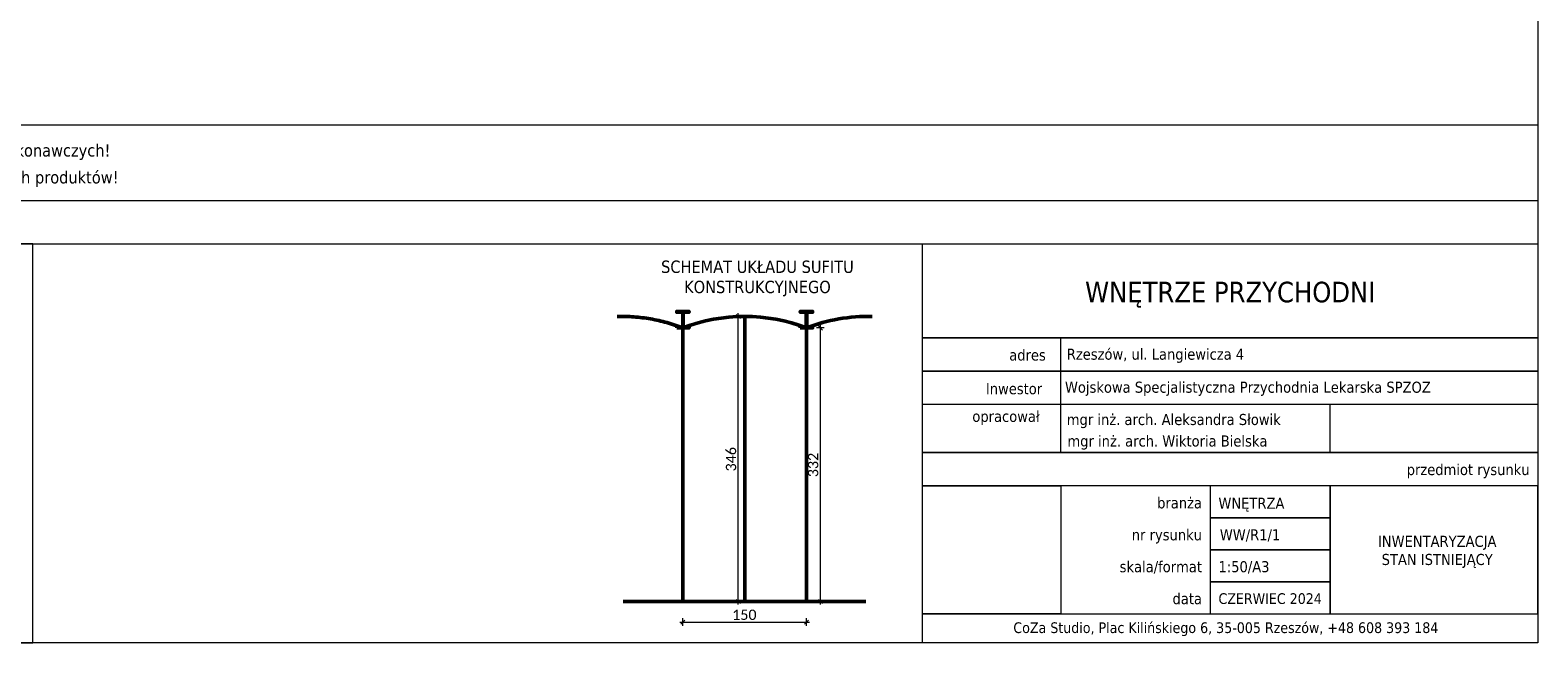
# Model space of a CAD drawing. Extents: x 70 to 2900, y 70 to 4130.
# Tile 2 of 7: x 1069 to 2900, y 70 to 814. Entities that reach past the tile are written whole.
import ezdxf
from ezdxf.xclip import XClip

# ---------------------------------------------------------------- set-up
doc = ezdxf.new("R2010")
doc.units = 0
doc.header["$MEASUREMENT"] = 0
doc.header["$XCLIPFRAME"] = 0
for name, color, linetype, lineweight in [('299-A Wymiary Opisy_Nr_pióra__65', 7, 'Continuous', 5), ('810-G Ogólne_Nr_pióra__1', 7, 'Continuous', 50), ('arkusz_Nr_pióra__5', 7, 'Continuous', 15), ('OW_tabela_stałe_Nr_pióra__41', 7, 'Continuous', 13), ('OW_tabela_stałe_Nr_pióra__5', 255, 'Continuous', 0)]:
    doc.layers.add(name, color=color, linetype=linetype, lineweight=lineweight)
doc.layers.add('820-G Rysunki Obrazki', color=7, linetype='Continuous')
doc.layers.add('arkusz', color=7, linetype='Continuous')
doc.styles.add('GENERATED_STYLE_1', font='calibril.ttf')
doc.styles.add('GENERATED_STYLE_2', font='tahoma.ttf')
picture_1 = doc.add_image_def('image1.jpg', size_in_pixel=(768, 710))

# ---------------------------------------------------------------- blocks, each defined once
blk = doc.blocks.new('Rysunek_1_1', base_point=(2349.8, 747.8))
at = {"layer": '299-A Wymiary Opisy_Nr_pióra__65', "color": 7, "linetype": 'Continuous', "lineweight": 5, "ltscale": 0.05}
for p, q in [((1933.7, 466.3), (1924.3, 466.3)), ((1931.5, 463.8), (1926.5, 468.8)), ((1929, 466.3), (1929, 470.1)), ((1929, 120.3), (1929, 466.3)), ((2033.4, 452.3), (2024, 452.3)), ((2031.2, 449.8), (2026.2, 454.8)), ((2028.7, 452.3), (2028.7, 456.1)), ((2028.7, 120.3), (2028.7, 452.3)), ((1933.7, 120.3), (1924.3, 120.3)), ((1926.5, 122.8), (1931.5, 117.8)), ((1929, 116.6), (1929, 120.3)), ((2033.4, 120.3), (2024, 120.3)), ((2026.2, 122.8), (2031.2, 117.8)), ((2028.7, 116.6), (2028.7, 120.3)), ((1858, 95.2), (1861.7, 95.2)), ((1864.2, 97.7), (1859.2, 92.7)), ((1861.7, 90.5), (1861.7, 99.8)), ((1861.7, 95.2), (2011.7, 95.2)), ((2009.2, 92.7), (2014.2, 97.7)), ((2011.7, 90.5), (2011.7, 99.8)), ((2011.7, 95.2), (2015.5, 95.2))]:
    blk.add_line(p, q, dxfattribs=at)
at = {"layer": '810-G Ogólne_Nr_pióra__1', "color": 7, "linetype": 'Continuous', "lineweight": 50, "ltscale": 0.05}
for p, q in [((1936.7, 120.3), (1936.7, 466.3)), ((1861.7, 120.3), (1861.7, 452.3)), ((2011.7, 120.3), (2011.7, 452.3)), ((1789, 120.3), (2083.8, 120.3))]:
    blk.add_line(p, q, dxfattribs=at)
at = {"layer": '810-G Ogólne_Nr_pióra__1', "color": 7, "linetype": 'Continuous', "lineweight": 50, "ltscale": 0.05, "flags": 128}
for points in [[(1781.7, 466.3, -0.098602), (1861.7, 452.3)], [(1861.7, 452.3, -0.186667), (2011.7, 452.3)], [(2011.7, 452.3, -0.098602), (2091.7, 466.3)]]:
    blk.add_lwpolyline(points, format="xyb", dxfattribs=at)
for points in [[(1854.2, 452.3), (1869.2, 452.3), (1869.2, 453.3), (1862.1, 453.3), (1862.1, 471.3), (1869.2, 471.3), (1869.2, 472.3), (1854.2, 472.3), (1854.2, 471.3), (1861.4, 471.3), (1861.4, 453.3), (1854.2, 453.3)], [(2004.2, 452.3), (2019.2, 452.3), (2019.2, 453.3), (2012.1, 453.3), (2012.1, 471.3), (2019.2, 471.3), (2019.2, 472.3), (2004.2, 472.3), (2004.2, 471.3), (2011.4, 471.3), (2011.4, 453.3), (2004.2, 453.3)]]:
    blk.add_lwpolyline(points, close=True, dxfattribs=at)
at = {"layer": '299-A Wymiary Opisy_Nr_pióra__65', "color": 7, "linetype": 'Continuous', "lineweight": 5, "char_height": 12.5, "width": 30.4, "attachment_point": 7, "rotation": 90, "style": 'GENERATED_STYLE_1'}
for s, insert in [('\\A1;{\\pql;\\fCalibri Light|b0|i0|c238|p34;346}', (1926.5, 278.1)), ('\\A1;{\\pql;\\fCalibri Light|b0|i0|c238|p34;332}', (2026.2, 271.1))]:
    blk.add_mtext(s, dxfattribs=dict(at, insert=insert))
at = {"layer": '299-A Wymiary Opisy_Nr_pióra__65', "color": 7, "linetype": 'Continuous', "lineweight": 5, "insert": (1921.5, 97.7), "char_height": 12.5, "width": 30.4, "attachment_point": 7, "style": 'GENERATED_STYLE_1'}
blk.add_mtext('\\A1;{\\pql;\\fCalibri Light|b0|i0|c238|p34;150}', dxfattribs=at)
blk = doc.blocks.new('Rysunek_2_2', base_point=(338.9, 2461.1))
at = {"layer": 'OW_tabela_stałe_Nr_pióra__41', "color": 7, "linetype": 'Continuous', "lineweight": 13, "char_height": 20, "attachment_point": 2, "line_spacing_factor": 0.924873, "style": 'GENERATED_STYLE_1'}
for s, insert in [('\\A1;{\\pqc;\\fCalibri Light|b0|i0|c238|p34;h\\fCalibri Light|b0|i0|c238|p34;\\A1{\\H.66x;\\S ^ o;}\\fCalibri Light|b0|i0|c238|p34;=\\fCalibri Light|b0|i0|c238|p34;225\\fCalibri Light|b0|i0|c238|p34;cm\\P\\pqc;\\fCalibri Light|b0|i0|c238|p34;h\\fCalibri Light|b0|i0|c238|p34;\\A1{\\H.66x;\\S ^ p;}\\fCalibri Light|b0|i0|c238|p34;=\\fCalibri Light|b0|i0|c238|p34;91\\fCalibri Light|b0|i0|c238|p34;cm\\P\\pqc;\\fCalibri Light|b0|i0|c238|p34;h\\fCalibri Light|b0|i0|c238|p34;\\A1{\\H.66x;\\S ^ N;}\\fCalibri Light|b0|i0|c238|p34;=10cm}', (1527.9, 1033.9)), ('\\A1;{\\pqc;\\fCalibri Light|b0|i0|c238|p34;h\\fCalibri Light|b0|i0|c238|p34;\\A1{\\H.66x;\\S ^ o;}\\fCalibri Light|b0|i0|c238|p34;=\\fCalibri Light|b0|i0|c238|p34;227\\fCalibri Light|b0|i0|c238|p34;cm\\P\\pqc;\\fCalibri Light|b0|i0|c238|p34;h\\fCalibri Light|b0|i0|c238|p34;\\A1{\\H.66x;\\S ^ p;}\\fCalibri Light|b0|i0|c238|p34;=\\fCalibri Light|b0|i0|c238|p34;89\\fCalibri Light|b0|i0|c238|p34;cm\\P\\pqc;\\fCalibri Light|b0|i0|c238|p34;h\\fCalibri Light|b0|i0|c238|p34;\\A1{\\H.66x;\\S ^ N;}\\fCalibri Light|b0|i0|c238|p34;=\\fCalibri Light|b0|i0|c238|p34;5\\fCalibri Light|b0|i0|c238|p34;cm}', (2247.1, 1033.9))]:
    blk.add_mtext(s, dxfattribs=dict(at, insert=insert))

msp = doc.modelspace()

# ---------------------------------------------------------------- linework, layer by layer
at = {"layer": 'arkusz_Nr_pióra__5', "color": 7, "linetype": 'Continuous', "lineweight": 15, "ltscale": 0.1}
for p, q in [((2320.5, 301), (2320.5, 440.1)), ((2502.1, 260.6), (2502.1, 105.4)), ((2502.1, 221.8), (2502.1, 221.8)), ((2502.1, 221.8), (2647.7, 221.8)), ((2502.1, 183), (2502.1, 183)), ((2502.1, 144.2), (2502.1, 144.2))]:
    msp.add_line(p, q, dxfattribs=at)
for points in [[(70, 4130), (2900, 4130), (2900, 70), (70, 70)], [(2900, 606.6), (70, 606.6), (70, 698.8), (2900, 698.8)], [(2900, 70), (70, 70), (70, 554.3), (2900, 554.3)], [(70, 554.3), (70, 70), (1072.1, 70), (1072.1, 554.3)], [(2900, 440.1), (2152.7, 440.1), (2152.7, 554.3), (2900, 554.3)], [(2900, 399.7), (2152.7, 399.7), (2152.7, 440.1), (2900, 440.1)], [(2900, 399.7), (2900, 359.3), (2152.7, 359.3), (2152.7, 399.7)], [(2900, 301), (2152.7, 301), (2152.7, 399.7), (2900, 399.7)], [(2900, 301), (2900, 260.6), (2152.7, 260.6), (2152.7, 301)], [(2320.5, 105.4), (2152.7, 105.4), (2152.7, 260.6), (2320.5, 260.6)], [(2502.1, 221.8), (2647.7, 221.8), (2647.7, 260.6), (2502.1, 260.6)], [(2647.7, 105.4), (2900, 105.4), (2900, 260.6), (2647.7, 260.6)], [(2502.1, 183), (2647.7, 183), (2647.7, 221.8), (2502.1, 221.8)], [(2502.1, 144.2), (2647.7, 144.2), (2647.7, 183), (2502.1, 183)], [(2502.1, 105.4), (2647.7, 105.4), (2647.7, 144.2), (2502.1, 144.2)], [(2900, 105.4), (2900, 70), (2152.7, 70), (2152.7, 105.4)]]:
    msp.add_lwpolyline(points, close=True, dxfattribs=at)
for points in [[(2900, 598), (2900, 70), (2152.7, 70)], [(2647.7, 301), (2647.7, 359.3)]]:
    msp.add_lwpolyline(points, dxfattribs=at)

# ---------------------------------------------------------------- block references
at = {"layer": '820-G Rysunki Obrazki', "color": 9, "linetype": 'Continuous', "lineweight": 5, "ltscale": 0.1, "true_color": 0xc2c2c2}
ref = msp.add_blockref('Rysunek_2_2', (338.9, 2461.1), dxfattribs=at)
XClip(ref).set_block_clipping_path([(76.2177858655, 698.8452069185), (2900, 4125.504166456)])
ref = msp.add_blockref('Rysunek_1_1', (2349.8, 747.8), dxfattribs=at)
XClip(ref).set_block_clipping_path([(1781.7081682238, 75.0319879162), (2091.7081682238, 485.4465255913)])

# ---------------------------------------------------------------- texts
at = {"layer": 'OW_tabela_stałe_Nr_pióra__5', "color": 7, "linetype": 'Continuous', "lineweight": 15, "style": 'GENERATED_STYLE_2'}
for s, insert, char_height, attachment_point in [('\\A1;{\\pql;\\fTahoma|b0|i0|c238|p34;* Wizualizacje są rysunkami poglądowymi. Realizacja projektu musi odbywać się na podstawie rysunków wykonawczych!}', (91.5, 675.4), 15, 1), ('\\A1;{\\pql;\\fTahoma|b0|i0|c238|p34;* Wszystkie wymiary należy sprawdzić oraz weryfikować na podstawie faktycznego stanu i finalnie wybranych produktów!}', (91.5, 642.7), 15, 1), ('\\A1;{\\pqc;\\fTahoma|b0|i0|c238|p34;WNĘTRZE \\fTahoma|b0|i0|c238|p34;PRZYCHODNI}', (2526.4, 508.4), 25, 2), ('\\A1;{\\pql;\\fTahoma|b0|i0|c238|p34;adres}', (2258, 426.2), 13.465, 1), ('\\A1;{\\pql;\\fTahoma|b0|i0|c238|p34;Rzeszów, ul. \\fTahoma|b0|i0|c238|p34;Langiewicza 4}', (2327.9, 427.2), 13.465, 1), ('\\A1;{\\pql;\\fTahoma|b0|i0|c238|p34;Inwestor}', (2229.7, 385.3), 13.465, 1), ('\\A1;{\\pql;\\fTahoma|b0|i0|c238|p34;Wojskowa Specjalistyczna Przychodnia Lekarska SPZOZ}', (2325.7, 387.1), 13.465, 1), ('\\A1;{\\pql;\\fTahoma|b0|i0|c238|p34;opracował}', (2213.2, 351.7), 13.465, 1), ('\\A1;{\\pql;\\fTahoma|b0|i0|c238|p34;mgr inż. arch. Aleksandra \\fTahoma|b0|i0|c238|p34;Słowik}', (2327.9, 347.9), 13.465, 1), ('\\A1;{\\pql;\\fTahoma|b0|i0|c238|p34;mgr inż. arch. \\fTahoma|b0|i0|c238|p34;Wiktoria Bielska}', (2328.7, 321.8), 13.465, 1), ('\\A1;{\\pqr;\\fTahoma|b0|i0|c238|p34;przedmiot rysunku}', (2890, 287.1), 13.465, 3), ('\\A1;{\\pqr;\\fTahoma|b0|i0|c238|p34;branża}', (2492.1, 246.7), 13.465, 3), ('\\A1;{\\pql;\\fTahoma|b0|i0|c238|p34;WNĘTRZA}', (2512.1, 246.2), 13.465, 1), ('\\A1;{\\pql;\\fTahoma|b0|i0|c238|p34;- Wykończenie podłogi płytkami\\fTahoma|b0|i0|c238|p34;- do skucia, wypełnienia oraz wygładzenia powierzchni}', (216.8, 234.9), 15, 1), ('\\A1;{\\pqr;\\fTahoma|b0|i0|c238|p34;nr rysunku}', (2492.1, 207.9), 13.465, 3), ('\\A1;{\\pql;\\fTahoma|b0|i0|c238|p34;WW/\\fTahoma|b0|i0|c238|p34;R1\\fTahoma|b0|i0|c238|p34;/1}', (2513.8, 207.9), 13.465, 1), ('\\A1;{\\pqr;\\fTahoma|b0|i0|c238|p34;skala\\fTahoma|b0|i0|c238|p34;/format}', (2492.1, 169.2), 13.465, 3), ('\\A1;{\\pql;\\fTahoma|b0|i0|c238|p34;1:\\fTahoma|b0|i0|c238|p34;5\\fTahoma|b0|i0|c238|p34;0/A3}', (2512.1, 169.2), 13.465, 1), ('\\A1;{\\pqr;\\fTahoma|b0|i0|c238|p34;data}', (2492.1, 130.4), 13.465, 3), ('\\A1;{\\pql;\\fTahoma|b0|i0|c238|p34;CZERWIEC\\fTahoma|b0|i0|c238|p34; 2024}', (2512.1, 130.2), 13, 1), ('\\A1;{\\pqc;\\fTahoma|b0|i0|c238|p34;CoZa Studio, \\fTahoma|b0|i0|c238|p34;Plac Kilińskiego 6\\fTahoma|b0|i0|c238|p34;, 35-\\fTahoma|b0|i0|c238|p34;005\\fTahoma|b0|i0|c238|p34; Rzeszów, +48 608 393 184}', (2521.1, 94.9), 13, 2)]:
    msp.add_mtext(s, dxfattribs=dict(at, insert=insert, char_height=char_height, attachment_point=attachment_point))
at = {"layer": 'OW_tabela_stałe_Nr_pióra__5', "color": 7, "linetype": 'Continuous', "lineweight": 15, "insert": (1952.2, 534.1), "char_height": 15, "width": 341.82, "attachment_point": 2, "line_spacing_factor": 0.97984, "style": 'GENERATED_STYLE_2'}
msp.add_mtext('\\A1;{\\pqc;\\fTahoma|b0|i0|c238|p34;SCHEMAT UKŁADU SUFITU KONSTRUKCYJNEGO}', dxfattribs=at)
at = {"layer": 'OW_tabela_stałe_Nr_pióra__5', "color": 7, "linetype": 'Continuous', "lineweight": 15, "insert": (2777.8, 200), "char_height": 13.465, "attachment_point": 2, "line_spacing_factor": 0.981448, "style": 'GENERATED_STYLE_2'}
msp.add_mtext('\\A1;{\\pqc;\\fTahoma|b0|i0|c238|p34;INWENTARYZACJA\\P\\pqc;\\fTahoma|b0|i0|c238|p34;STAN ISTNIEJĄCY}', dxfattribs=at)

# ---------------------------------------------------------------- pictures from other files: only their frames are drawn
at = {"layer": 'arkusz', "linetype": 'Continuous', "lineweight": 0}
image = msp.add_image(picture_1, insert=(2152.7, 105.4), size_in_units=(167.8, 155.2), dxfattribs=at)
image.set_boundary_path([(-0.5, -0.5), (767.5, 709.5)])

doc.saveas('drawing.dxf')
